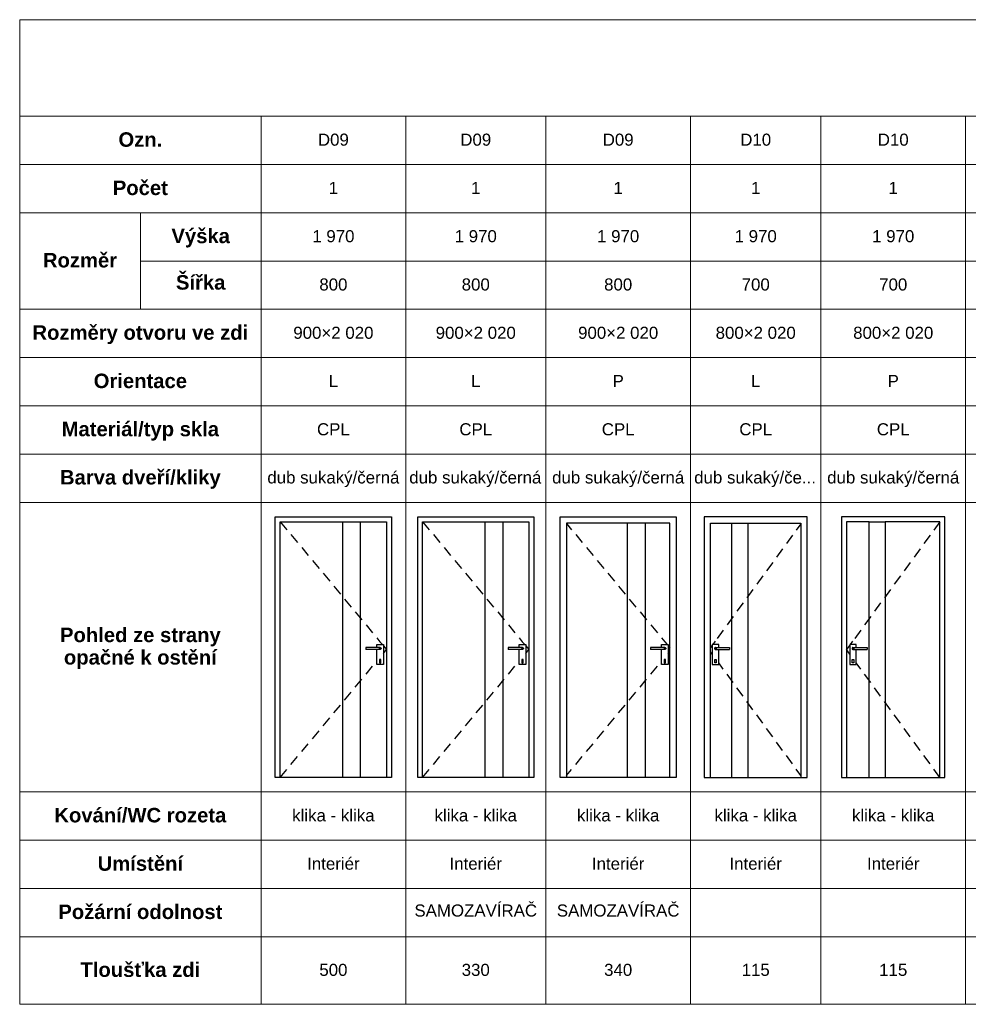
# Paper-space layout 'x TABULKA DVEŘÍ 2.NP' of a CAD drawing. Header units: millimetres. Extents: x 6 to 415, y 5 to 229.
# Tile 1 of 3: x 6 to 177, y 52 to 229. Entities that reach past the tile are written whole.
import ezdxf
from ezdxf.xclip import XClip

# ---------------------------------------------------------------- set-up
doc = ezdxf.new("R2010")
doc.units = ezdxf.units.MM
doc.header["$MEASUREMENT"] = 0
doc.header["$XCLIPFRAME"] = 0
doc.styles.add('GENEROVANÝ_STYL_1', font='txt')
doc.styles.add('GENEROVANÝ_STYL_2', font='txt')

# ---------------------------------------------------------------- blocks, each defined once
blk = doc.blocks.new('Kresba_1_1', base_point=(6.25, 228.9))
at = {"color": 7, "linetype": 'Continuous', "lineweight": 13, "ltscale": 0.869565}
for p, q in [((6.25, 228.9), (406.25, 228.9)), ((6.25, 211.51), (6.25, 228.9)), ((6.25, 211.51), (406.25, 211.51)), ((6.25, 202.81), (6.25, 211.51)), ((49.73, 202.81), (49.73, 211.51)), ((75.82, 202.81), (75.82, 211.51)), ((101.03, 202.81), (101.03, 211.51)), ((127.12, 202.81), (127.12, 211.51)), ((150.6, 202.81), (150.6, 211.51)), ((176.69, 202.81), (176.69, 211.51)), ((6.25, 202.81), (49.73, 202.81)), ((6.25, 194.12), (6.25, 202.81)), ((49.73, 202.81), (75.82, 202.81)), ((49.73, 194.12), (49.73, 202.81)), ((75.82, 202.81), (101.03, 202.81)), ((75.82, 194.12), (75.82, 202.81)), ((101.03, 202.81), (127.12, 202.81)), ((101.03, 194.12), (101.03, 202.81)), ((127.12, 202.81), (150.6, 202.81)), ((127.12, 194.12), (127.12, 202.81)), ((150.6, 202.81), (176.69, 202.81)), ((150.6, 194.12), (150.6, 202.81)), ((176.69, 202.81), (204.51, 202.81)), ((176.69, 194.12), (176.69, 202.81)), ((6.25, 194.12), (49.73, 194.12)), ((6.25, 176.73), (6.25, 194.12)), ((27.99, 176.73), (27.99, 194.12)), ((49.73, 194.12), (75.82, 194.12)), ((49.73, 185.42), (49.73, 194.12)), ((75.82, 194.12), (101.03, 194.12)), ((75.82, 185.42), (75.82, 194.12)), ((101.03, 194.12), (127.12, 194.12)), ((101.03, 185.42), (101.03, 194.12)), ((127.12, 194.12), (150.6, 194.12)), ((127.12, 185.42), (127.12, 194.12)), ((150.6, 194.12), (176.69, 194.12)), ((150.6, 185.42), (150.6, 194.12)), ((176.69, 194.12), (204.51, 194.12)), ((176.69, 185.42), (176.69, 194.12)), ((27.99, 185.42), (49.73, 185.42)), ((49.73, 185.42), (75.82, 185.42)), ((49.73, 176.73), (49.73, 185.42)), ((75.82, 185.42), (101.03, 185.42)), ((75.82, 176.73), (75.82, 185.42)), ((101.03, 185.42), (127.12, 185.42)), ((101.03, 176.73), (101.03, 185.42)), ((127.12, 185.42), (150.6, 185.42)), ((127.12, 176.73), (127.12, 185.42)), ((150.6, 185.42), (176.69, 185.42)), ((150.6, 176.73), (150.6, 185.42)), ((176.69, 185.42), (204.51, 185.42)), ((176.69, 176.73), (176.69, 185.42)), ((6.25, 176.73), (49.73, 176.73)), ((6.25, 168.03), (6.25, 176.73)), ((49.73, 176.73), (75.82, 176.73)), ((49.73, 168.03), (49.73, 176.73)), ((75.82, 176.73), (101.03, 176.73)), ((75.82, 168.03), (75.82, 176.73)), ((101.03, 176.73), (127.12, 176.73)), ((101.03, 168.03), (101.03, 176.73)), ((127.12, 176.73), (150.6, 176.73)), ((127.12, 168.03), (127.12, 176.73)), ((150.6, 176.73), (176.69, 176.73)), ((150.6, 168.03), (150.6, 176.73)), ((176.69, 176.73), (204.51, 176.73)), ((176.69, 168.03), (176.69, 176.73)), ((6.25, 168.03), (49.73, 168.03)), ((6.25, 159.33), (6.25, 168.03)), ((49.73, 168.03), (75.82, 168.03)), ((49.73, 159.33), (49.73, 168.03)), ((75.82, 168.03), (101.03, 168.03)), ((75.82, 159.33), (75.82, 168.03)), ((101.03, 168.03), (127.12, 168.03)), ((101.03, 159.33), (101.03, 168.03)), ((127.12, 168.03), (150.6, 168.03)), ((127.12, 159.33), (127.12, 168.03)), ((150.6, 168.03), (176.69, 168.03)), ((150.6, 159.33), (150.6, 168.03)), ((176.69, 168.03), (204.51, 168.03)), ((176.69, 159.33), (176.69, 168.03)), ((6.25, 159.33), (49.73, 159.33)), ((6.25, 150.64), (6.25, 159.33)), ((49.73, 159.33), (75.82, 159.33)), ((49.73, 150.64), (49.73, 159.33)), ((75.82, 159.33), (101.03, 159.33)), ((75.82, 150.64), (75.82, 159.33)), ((101.03, 159.33), (127.12, 159.33)), ((101.03, 150.64), (101.03, 159.33)), ((127.12, 159.33), (150.6, 159.33)), ((127.12, 150.64), (127.12, 159.33)), ((150.6, 159.33), (176.69, 159.33)), ((150.6, 150.64), (150.6, 159.33)), ((176.69, 159.33), (204.51, 159.33)), ((176.69, 150.64), (176.69, 159.33)), ((6.25, 150.64), (49.73, 150.64)), ((6.25, 141.94), (6.25, 150.64)), ((49.73, 150.64), (75.82, 150.64)), ((49.73, 141.94), (49.73, 150.64)), ((75.82, 150.64), (101.03, 150.64)), ((75.82, 141.94), (75.82, 150.64)), ((101.03, 150.64), (127.12, 150.64)), ((101.03, 141.94), (101.03, 150.64)), ((127.12, 150.64), (150.6, 150.64)), ((127.12, 141.94), (127.12, 150.64)), ((150.6, 150.64), (176.69, 150.64)), ((150.6, 141.94), (150.6, 150.64)), ((176.69, 150.64), (204.51, 150.64)), ((176.69, 141.94), (176.69, 150.64)), ((6.25, 141.94), (49.73, 141.94)), ((6.25, 89.77), (6.25, 141.94)), ((49.73, 141.94), (75.82, 141.94)), ((49.73, 89.77), (49.73, 141.94)), ((75.82, 141.94), (101.03, 141.94)), ((75.82, 89.77), (75.82, 141.94)), ((101.03, 141.94), (127.12, 141.94)), ((101.03, 89.77), (101.03, 141.94)), ((127.12, 141.94), (150.6, 141.94)), ((127.12, 89.77), (127.12, 141.94)), ((150.6, 141.94), (176.69, 141.94)), ((150.6, 89.77), (150.6, 141.94)), ((176.69, 141.94), (204.51, 141.94)), ((176.69, 89.77), (176.69, 141.94)), ((6.25, 89.77), (49.73, 89.77)), ((6.25, 81.07), (6.25, 89.77)), ((49.73, 89.77), (75.82, 89.77)), ((49.73, 81.07), (49.73, 89.77)), ((75.82, 89.77), (101.03, 89.77)), ((75.82, 81.07), (75.82, 89.77)), ((101.03, 89.77), (127.12, 89.77)), ((101.03, 81.07), (101.03, 89.77)), ((127.12, 89.77), (150.6, 89.77)), ((127.12, 81.07), (127.12, 89.77)), ((150.6, 89.77), (176.69, 89.77)), ((150.6, 81.07), (150.6, 89.77)), ((176.69, 89.77), (204.51, 89.77)), ((176.69, 81.07), (176.69, 89.77)), ((6.25, 81.07), (49.73, 81.07)), ((6.25, 72.38), (6.25, 81.07)), ((49.73, 81.07), (75.82, 81.07)), ((49.73, 72.38), (49.73, 81.07)), ((75.82, 81.07), (101.03, 81.07)), ((75.82, 72.38), (75.82, 81.07)), ((101.03, 81.07), (127.12, 81.07)), ((101.03, 72.38), (101.03, 81.07)), ((127.12, 81.07), (150.6, 81.07)), ((127.12, 72.38), (127.12, 81.07)), ((150.6, 81.07), (176.69, 81.07)), ((150.6, 72.38), (150.6, 81.07)), ((176.69, 81.07), (204.51, 81.07)), ((176.69, 72.38), (176.69, 81.07)), ((6.25, 72.38), (49.73, 72.38)), ((6.25, 63.68), (6.25, 72.38)), ((49.73, 72.38), (75.82, 72.38)), ((49.73, 63.68), (49.73, 72.38)), ((75.82, 72.38), (101.03, 72.38)), ((75.82, 63.68), (75.82, 72.38)), ((101.03, 72.38), (127.12, 72.38)), ((101.03, 63.68), (101.03, 72.38)), ((127.12, 72.38), (150.6, 72.38)), ((127.12, 63.68), (127.12, 72.38)), ((150.6, 72.38), (176.69, 72.38)), ((150.6, 63.68), (150.6, 72.38)), ((176.69, 72.38), (204.51, 72.38)), ((176.69, 63.68), (176.69, 72.38)), ((6.25, 63.68), (49.73, 63.68)), ((6.25, 51.51), (6.25, 63.68)), ((49.73, 63.68), (75.82, 63.68)), ((49.73, 51.51), (49.73, 63.68)), ((75.82, 63.68), (101.03, 63.68)), ((75.82, 51.51), (75.82, 63.68)), ((101.03, 63.68), (127.12, 63.68)), ((101.03, 51.51), (101.03, 63.68)), ((127.12, 63.68), (150.6, 63.68)), ((127.12, 51.51), (127.12, 63.68)), ((150.6, 63.68), (176.69, 63.68)), ((150.6, 51.51), (150.6, 63.68)), ((176.69, 63.68), (204.51, 63.68)), ((176.69, 51.51), (176.69, 63.68)), ((6.25, 51.51), (49.73, 51.51)), ((49.73, 51.51), (75.82, 51.51)), ((75.82, 51.51), (101.03, 51.51)), ((101.03, 51.51), (127.12, 51.51)), ((127.12, 51.51), (150.6, 51.51)), ((150.6, 51.51), (176.69, 51.51)), ((176.69, 51.51), (204.51, 51.51))]:
    blk.add_line(p, q, dxfattribs=at)
at = {"color": 1, "linetype": 'Continuous', "lineweight": 25, "ltscale": 0.869565}
for p, q in [((52.31, 139.33), (73.23, 139.33)), ((52.31, 138.17), (52.31, 139.33)), ((53.19, 138.45), (54.38, 137.02)), ((53.19, 92.38), (53.19, 138.45)), ((53.19, 138.45), (64.4, 138.45)), ((64.4, 138.45), (64.4, 92.38)), ((64.4, 138.45), (67.68, 138.45)), ((67.68, 92.38), (67.68, 138.45)), ((67.68, 138.45), (72.35, 138.45)), ((72.35, 138.45), (72.35, 92.38)), ((73.23, 139.33), (73.23, 138.17)), ((77.96, 139.33), (98.88, 139.33)), ((77.96, 138.17), (77.96, 139.33)), ((78.85, 138.45), (80.04, 137.02)), ((78.85, 92.38), (78.85, 138.45)), ((78.85, 138.45), (90.05, 138.45)), ((90.05, 138.45), (90.05, 92.38)), ((90.05, 138.45), (93.33, 138.45)), ((93.33, 92.38), (93.33, 138.45)), ((93.33, 138.45), (98, 138.45)), ((98, 138.45), (98, 92.38)), ((98.88, 139.33), (98.88, 138.17)), ((103.62, 138.17), (103.62, 139.33)), ((103.62, 139.33), (124.54, 139.33)), ((124.54, 139.33), (124.54, 138.17)), ((129.56, 139.33), (129.56, 138.17)), ((148.16, 139.33), (129.56, 139.33)), ((148.16, 138.17), (148.16, 139.33)), ((172.94, 139.33), (154.34, 139.33)), ((154.34, 139.33), (154.34, 138.17)), ((155.23, 138.45), (155.23, 92.38)), ((159.33, 138.45), (155.23, 138.45)), ((159.33, 92.38), (159.33, 138.45)), ((159.33, 138.45), (162.21, 138.45)), ((162.21, 138.45), (162.21, 92.38)), ((172.06, 138.45), (162.21, 138.45)), ((172.06, 138.45), (170.96, 136.95)), ((172.06, 92.38), (172.06, 138.45)), ((172.94, 138.17), (172.94, 139.33)), ((52.31, 92.38), (52.31, 138.17)), ((73.23, 138.17), (73.23, 92.38)), ((77.96, 92.38), (77.96, 138.17)), ((98.88, 138.17), (98.88, 92.38)), ((103.62, 92.38), (103.62, 138.17)), ((104.78, 138.17), (104.78, 92.38)), ((123.37, 138.17), (104.78, 138.17)), ((104.78, 138.12), (105.69, 137.02)), ((115.7, 138.17), (115.7, 92.38)), ((118.98, 92.38), (118.98, 138.17)), ((123.37, 92.38), (123.37, 138.17)), ((124.54, 138.17), (124.54, 92.38)), ((129.56, 138.17), (129.56, 92.38)), ((130.72, 92.38), (130.72, 138.17)), ((130.72, 138.17), (147, 138.17)), ((134.55, 92.38), (134.55, 138.17)), ((137.43, 138.17), (137.43, 92.38)), ((147, 138.07), (146.18, 136.95)), ((147, 138.17), (147, 92.38)), ((148.16, 92.38), (148.16, 138.17)), ((154.34, 138.17), (154.34, 92.38)), ((172.94, 92.38), (172.94, 138.17)), ((55.13, 136.13), (56.32, 134.7)), ((80.78, 136.13), (81.97, 134.7)), ((106.43, 136.13), (107.62, 134.7)), ((145.49, 136.01), (144.39, 134.51)), ((170.27, 136.01), (169.18, 134.51)), ((57.06, 133.8), (58.25, 132.37)), ((82.71, 133.8), (83.9, 132.37)), ((108.36, 133.8), (109.55, 132.37)), ((143.71, 133.57), (142.61, 132.07)), ((168.49, 133.57), (167.39, 132.07)), ((58.99, 131.48), (60.18, 130.05)), ((84.64, 131.48), (85.83, 130.05)), ((110.3, 131.48), (111.48, 130.05)), ((141.93, 131.13), (140.83, 129.63)), ((166.71, 131.13), (165.61, 129.63)), ((60.92, 129.16), (62.11, 127.73)), ((86.58, 129.16), (87.76, 127.73)), ((112.23, 129.16), (113.42, 127.73)), ((140.14, 128.69), (139.05, 127.19)), ((164.93, 128.69), (163.83, 127.19)), ((62.86, 126.83), (64.04, 125.4)), ((88.51, 126.83), (89.7, 125.4)), ((114.16, 126.83), (115.35, 125.4)), ((138.36, 126.25), (137.26, 124.75)), ((163.14, 126.25), (162.05, 124.75)), ((64.79, 124.51), (65.98, 123.08)), ((90.44, 124.51), (91.63, 123.08)), ((116.09, 124.51), (117.28, 123.08)), ((136.58, 123.81), (135.48, 122.31)), ((161.36, 123.81), (160.26, 122.31)), ((66.72, 122.19), (67.91, 120.76)), ((92.37, 122.19), (93.56, 120.76)), ((118.02, 122.19), (119.21, 120.76)), ((134.8, 121.37), (133.7, 119.87)), ((159.58, 121.37), (158.48, 119.87)), ((68.65, 119.86), (69.84, 118.43)), ((94.3, 119.86), (95.49, 118.43)), ((119.96, 119.86), (121.14, 118.43)), ((133.01, 118.93), (131.92, 117.43)), ((157.8, 118.93), (156.7, 117.43)), ((70.58, 117.54), (71.16, 116.84)), ((96.24, 117.54), (96.81, 116.84)), ((121.89, 117.54), (122.46, 116.84)), ((68.63, 115.79), (68.63, 115.78)), ((70.75, 115.79), (68.63, 115.79)), ((68.63, 115.78), (68.63, 115.77)), ((68.63, 115.77), (68.63, 115.76)), ((68.63, 115.76), (68.63, 115.74)), ((68.63, 115.74), (68.63, 115.71)), ((68.63, 115.71), (68.63, 115.69)), ((68.63, 115.69), (68.63, 115.66)), ((68.63, 115.66), (68.63, 115.62)), ((68.63, 115.62), (68.63, 115.59)), ((68.63, 115.59), (68.63, 115.56)), ((68.63, 115.56), (68.63, 115.53)), ((68.63, 115.53), (68.63, 115.51)), ((68.63, 115.51), (68.63, 115.49)), ((68.63, 115.49), (68.63, 115.47)), ((68.63, 115.47), (68.63, 115.46)), ((68.63, 115.46), (68.63, 115.46)), ((70.75, 115.46), (68.63, 115.46)), ((70.61, 115.79), (70.61, 116.32)), ((70.61, 116.32), (71.77, 116.32)), ((70.61, 112.72), (70.61, 115.46)), ((70.97, 115.79), (70.75, 115.79)), ((70.97, 115.46), (70.75, 115.46)), ((71.13, 115.79), (70.97, 115.79)), ((71.13, 115.46), (70.97, 115.46)), ((71.01, 115.76), (71.03, 115.74)), ((71.03, 115.51), (71.01, 115.49)), ((71.03, 115.74), (71.04, 115.71)), ((71.04, 115.53), (71.03, 115.51)), ((71.04, 115.71), (71.04, 115.69)), ((71.04, 115.69), (71.05, 115.66)), ((71.05, 115.59), (71.04, 115.56)), ((71.04, 115.56), (71.04, 115.53)), ((71.05, 115.66), (71.05, 115.62)), ((71.05, 115.62), (71.05, 115.59)), ((71.19, 115.79), (71.13, 115.79)), ((71.19, 115.46), (71.13, 115.46)), ((71.16, 116.84), (71.6, 116.32)), ((71.19, 115.79), (71.22, 115.78)), ((71.22, 115.46), (71.19, 115.46)), ((71.21, 115.76), (71.23, 115.74)), ((71.23, 115.51), (71.21, 115.49)), ((71.22, 115.78), (71.25, 115.77)), ((71.25, 115.47), (71.22, 115.46)), ((71.23, 115.74), (71.25, 115.71)), ((71.25, 115.53), (71.23, 115.51)), ((71.25, 115.77), (71.28, 115.76)), ((71.25, 115.71), (71.26, 115.69)), ((71.26, 115.56), (71.25, 115.53)), ((71.28, 115.49), (71.25, 115.47)), ((71.26, 115.69), (71.27, 115.66)), ((71.27, 115.59), (71.26, 115.56)), ((71.27, 115.66), (71.27, 115.62)), ((71.27, 115.62), (71.27, 115.59)), ((71.28, 115.76), (71.3, 115.74)), ((71.3, 115.51), (71.28, 115.49)), ((71.3, 115.74), (71.32, 115.71)), ((71.32, 115.53), (71.3, 115.51)), ((71.32, 115.71), (71.34, 115.69)), ((71.34, 115.56), (71.32, 115.53)), ((71.34, 115.69), (71.35, 115.66)), ((71.35, 115.59), (71.34, 115.56)), ((71.35, 115.66), (71.35, 115.62)), ((71.35, 115.62), (71.35, 115.59)), ((71.77, 116.32), (71.77, 112.72)), ((71.77, 116.11), (72.35, 115.41)), ((71.77, 114.72), (72.35, 115.41)), ((94.28, 115.79), (94.28, 115.78)), ((96.4, 115.79), (94.28, 115.79)), ((94.28, 115.78), (94.28, 115.77)), ((94.28, 115.77), (94.28, 115.76)), ((94.28, 115.76), (94.28, 115.74)), ((94.28, 115.74), (94.28, 115.71)), ((94.28, 115.71), (94.28, 115.69)), ((94.28, 115.69), (94.28, 115.66)), ((94.28, 115.66), (94.28, 115.62)), ((94.28, 115.62), (94.28, 115.59)), ((94.28, 115.59), (94.28, 115.56)), ((94.28, 115.56), (94.28, 115.53)), ((94.28, 115.53), (94.28, 115.51)), ((94.28, 115.51), (94.28, 115.49)), ((94.28, 115.49), (94.28, 115.47)), ((94.28, 115.47), (94.28, 115.46)), ((94.28, 115.46), (94.28, 115.46)), ((96.4, 115.46), (94.28, 115.46)), ((96.26, 115.79), (96.26, 116.32)), ((96.26, 116.32), (97.42, 116.32)), ((96.26, 112.72), (96.26, 115.46)), ((96.62, 115.79), (96.4, 115.79)), ((96.62, 115.46), (96.4, 115.46)), ((96.78, 115.79), (96.62, 115.79)), ((96.78, 115.46), (96.62, 115.46)), ((96.67, 115.76), (96.68, 115.74)), ((96.68, 115.51), (96.67, 115.49)), ((96.68, 115.74), (96.69, 115.71)), ((96.69, 115.53), (96.68, 115.51)), ((96.69, 115.71), (96.7, 115.69)), ((96.7, 115.56), (96.69, 115.53)), ((96.7, 115.69), (96.7, 115.66)), ((96.7, 115.66), (96.7, 115.62)), ((96.7, 115.62), (96.7, 115.59)), ((96.7, 115.59), (96.7, 115.56)), ((96.84, 115.79), (96.78, 115.79)), ((96.84, 115.46), (96.78, 115.46)), ((96.81, 116.84), (97.25, 116.32)), ((96.84, 115.79), (96.87, 115.78)), ((96.87, 115.46), (96.84, 115.46)), ((96.86, 115.76), (96.88, 115.74)), ((96.88, 115.51), (96.86, 115.49)), ((96.87, 115.78), (96.9, 115.77)), ((96.9, 115.47), (96.87, 115.46)), ((96.88, 115.74), (96.9, 115.71)), ((96.9, 115.53), (96.88, 115.51)), ((96.9, 115.77), (96.93, 115.76)), ((96.9, 115.71), (96.91, 115.69)), ((96.91, 115.56), (96.9, 115.53)), ((96.93, 115.49), (96.9, 115.47)), ((96.91, 115.69), (96.92, 115.66)), ((96.92, 115.59), (96.91, 115.56)), ((96.92, 115.66), (96.93, 115.62)), ((96.93, 115.62), (96.92, 115.59)), ((96.93, 115.76), (96.95, 115.74)), ((96.95, 115.51), (96.93, 115.49)), ((96.95, 115.74), (96.97, 115.71)), ((96.97, 115.53), (96.95, 115.51)), ((96.97, 115.71), (96.99, 115.69)), ((96.99, 115.56), (96.97, 115.53)), ((96.99, 115.69), (97, 115.66)), ((97, 115.59), (96.99, 115.56)), ((97, 115.66), (97, 115.62)), ((97, 115.62), (97, 115.59)), ((97.42, 116.32), (97.42, 112.72)), ((97.42, 116.11), (98, 115.41)), ((97.42, 114.72), (98, 115.41)), ((119.93, 115.79), (119.93, 115.78)), ((122.05, 115.79), (119.93, 115.79)), ((119.93, 115.78), (119.93, 115.77)), ((119.93, 115.77), (119.93, 115.76)), ((119.93, 115.76), (119.93, 115.74)), ((119.93, 115.74), (119.93, 115.71)), ((119.93, 115.71), (119.93, 115.69)), ((119.93, 115.69), (119.93, 115.66)), ((119.93, 115.66), (119.93, 115.62)), ((119.93, 115.62), (119.93, 115.59)), ((119.93, 115.59), (119.93, 115.56)), ((119.93, 115.56), (119.93, 115.53)), ((119.93, 115.53), (119.93, 115.51)), ((119.93, 115.51), (119.93, 115.49)), ((119.93, 115.49), (119.93, 115.47)), ((119.93, 115.47), (119.93, 115.46)), ((119.93, 115.46), (119.93, 115.46)), ((122.05, 115.46), (119.93, 115.46)), ((121.91, 115.79), (121.91, 116.32)), ((121.91, 116.32), (123.07, 116.32)), ((121.91, 112.72), (121.91, 115.46)), ((122.27, 115.79), (122.05, 115.79)), ((122.27, 115.46), (122.05, 115.46)), ((122.43, 115.79), (122.27, 115.79)), ((122.43, 115.46), (122.27, 115.46)), ((122.32, 115.76), (122.33, 115.74)), ((122.33, 115.51), (122.32, 115.49)), ((122.33, 115.74), (122.34, 115.71)), ((122.34, 115.53), (122.33, 115.51)), ((122.34, 115.71), (122.35, 115.69)), ((122.35, 115.56), (122.34, 115.53)), ((122.35, 115.69), (122.35, 115.66)), ((122.35, 115.66), (122.35, 115.62)), ((122.35, 115.62), (122.35, 115.59)), ((122.35, 115.59), (122.35, 115.56)), ((122.49, 115.79), (122.43, 115.79)), ((122.49, 115.46), (122.43, 115.46)), ((122.46, 116.84), (122.9, 116.32)), ((122.49, 115.79), (122.52, 115.78)), ((122.52, 115.46), (122.49, 115.46)), ((122.51, 115.76), (122.54, 115.74)), ((122.54, 115.51), (122.51, 115.49)), ((122.52, 115.78), (122.55, 115.77)), ((122.55, 115.47), (122.52, 115.46)), ((122.54, 115.74), (122.55, 115.71)), ((122.55, 115.53), (122.54, 115.51)), ((122.55, 115.77), (122.58, 115.76)), ((122.55, 115.71), (122.57, 115.69)), ((122.57, 115.56), (122.55, 115.53)), ((122.58, 115.49), (122.55, 115.47)), ((122.57, 115.69), (122.58, 115.66)), ((122.58, 115.59), (122.57, 115.56)), ((122.58, 115.76), (122.61, 115.74)), ((122.58, 115.66), (122.58, 115.62)), ((122.58, 115.62), (122.58, 115.59)), ((122.61, 115.51), (122.58, 115.49)), ((122.61, 115.74), (122.63, 115.71)), ((122.63, 115.53), (122.61, 115.51)), ((122.63, 115.71), (122.64, 115.69)), ((122.64, 115.56), (122.63, 115.53)), ((122.64, 115.69), (122.65, 115.66)), ((122.65, 115.59), (122.64, 115.56)), ((122.65, 115.66), (122.65, 115.62)), ((122.65, 115.62), (122.65, 115.59)), ((123.07, 116.32), (123.07, 112.72)), ((123.07, 116.11), (123.37, 115.75)), ((131.03, 116.21), (130.72, 115.8)), ((132.19, 116.32), (131.03, 116.32)), ((131.03, 116.32), (131.03, 112.72)), ((131.54, 116.92), (131.11, 116.32)), ((131.45, 115.66), (131.44, 115.62)), ((131.44, 115.62), (131.45, 115.59)), ((131.46, 115.69), (131.45, 115.66)), ((131.45, 115.59), (131.46, 115.56)), ((131.47, 115.71), (131.46, 115.69)), ((131.46, 115.56), (131.47, 115.53)), ((131.49, 115.74), (131.47, 115.71)), ((131.47, 115.53), (131.49, 115.51)), ((131.52, 115.76), (131.49, 115.74)), ((131.49, 115.51), (131.52, 115.49)), ((131.54, 115.77), (131.52, 115.76)), ((131.53, 115.69), (131.52, 115.66)), ((131.52, 115.66), (131.52, 115.62)), ((131.52, 115.62), (131.52, 115.59)), ((131.52, 115.59), (131.53, 115.56)), ((131.52, 115.49), (131.54, 115.47)), ((131.54, 115.71), (131.53, 115.69)), ((131.53, 115.56), (131.54, 115.53)), ((131.57, 115.78), (131.54, 115.77)), ((131.56, 115.74), (131.54, 115.71)), ((131.54, 115.53), (131.56, 115.51)), ((131.54, 115.47), (131.57, 115.46)), ((131.58, 115.76), (131.56, 115.74)), ((131.56, 115.51), (131.58, 115.49)), ((131.61, 115.79), (131.57, 115.78)), ((131.57, 115.46), (131.61, 115.46)), ((131.61, 115.79), (131.67, 115.79)), ((131.61, 115.46), (131.67, 115.46)), ((131.67, 115.79), (131.83, 115.79)), ((131.67, 115.46), (131.83, 115.46)), ((131.75, 115.69), (131.74, 115.66)), ((131.74, 115.66), (131.74, 115.62)), ((131.74, 115.62), (131.74, 115.59)), ((131.74, 115.59), (131.75, 115.56)), ((131.76, 115.71), (131.75, 115.69)), ((131.75, 115.56), (131.76, 115.53)), ((131.77, 115.74), (131.76, 115.71)), ((131.76, 115.53), (131.77, 115.51)), ((131.78, 115.76), (131.77, 115.74)), ((131.77, 115.51), (131.78, 115.49)), ((131.83, 115.79), (132.05, 115.79)), ((131.83, 115.46), (132.05, 115.46)), ((132.05, 115.79), (134.16, 115.79)), ((132.05, 115.46), (134.16, 115.46)), ((132.19, 115.79), (132.19, 116.32)), ((132.19, 112.72), (132.19, 115.46)), ((134.16, 115.79), (134.16, 115.78)), ((134.16, 115.78), (134.16, 115.77)), ((134.16, 115.77), (134.16, 115.76)), ((134.16, 115.76), (134.16, 115.74)), ((134.16, 115.74), (134.16, 115.71)), ((134.16, 115.71), (134.16, 115.69)), ((134.16, 115.69), (134.16, 115.66)), ((134.16, 115.66), (134.16, 115.62)), ((134.16, 115.62), (134.16, 115.59)), ((134.16, 115.59), (134.16, 115.56)), ((134.16, 115.56), (134.16, 115.53)), ((134.16, 115.53), (134.16, 115.51)), ((134.16, 115.51), (134.16, 115.49)), ((134.16, 115.49), (134.16, 115.47)), ((134.16, 115.47), (134.16, 115.46)), ((134.16, 115.46), (134.16, 115.46)), ((155.81, 116.21), (155.23, 115.41)), ((155.81, 114.62), (155.23, 115.41)), ((156.97, 116.32), (155.81, 116.32)), ((155.81, 116.32), (155.81, 112.72)), ((156.32, 116.92), (155.89, 116.32)), ((156.24, 115.69), (156.23, 115.66)), ((156.23, 115.66), (156.23, 115.62)), ((156.23, 115.62), (156.23, 115.59)), ((156.23, 115.59), (156.24, 115.56)), ((156.25, 115.71), (156.24, 115.69)), ((156.24, 115.56), (156.25, 115.53)), ((156.27, 115.74), (156.25, 115.71)), ((156.25, 115.53), (156.27, 115.51)), ((156.3, 115.76), (156.27, 115.74)), ((156.27, 115.51), (156.3, 115.49)), ((156.33, 115.77), (156.3, 115.76)), ((156.31, 115.69), (156.3, 115.66)), ((156.3, 115.66), (156.3, 115.62)), ((156.3, 115.62), (156.3, 115.59)), ((156.3, 115.59), (156.31, 115.56)), ((156.3, 115.49), (156.33, 115.47)), ((156.33, 115.71), (156.31, 115.69)), ((156.31, 115.56), (156.33, 115.53)), ((156.36, 115.78), (156.33, 115.77)), ((156.34, 115.74), (156.33, 115.71)), ((156.33, 115.53), (156.34, 115.51)), ((156.33, 115.47), (156.36, 115.46)), ((156.37, 115.76), (156.34, 115.74)), ((156.34, 115.51), (156.37, 115.49)), ((156.39, 115.79), (156.36, 115.78)), ((156.36, 115.46), (156.39, 115.46)), ((156.39, 115.79), (156.45, 115.79)), ((156.39, 115.46), (156.45, 115.46)), ((156.45, 115.79), (156.61, 115.79)), ((156.45, 115.46), (156.61, 115.46)), ((156.54, 115.71), (156.53, 115.69)), ((156.53, 115.69), (156.53, 115.66)), ((156.53, 115.66), (156.53, 115.62)), ((156.53, 115.62), (156.53, 115.59)), ((156.53, 115.59), (156.53, 115.56)), ((156.53, 115.56), (156.54, 115.53)), ((156.55, 115.74), (156.54, 115.71)), ((156.54, 115.53), (156.55, 115.51)), ((156.56, 115.76), (156.55, 115.74)), ((156.55, 115.51), (156.56, 115.49)), ((156.61, 115.79), (156.83, 115.79)), ((156.61, 115.46), (156.83, 115.46)), ((156.83, 115.79), (158.95, 115.79)), ((156.83, 115.46), (158.95, 115.46)), ((156.97, 115.79), (156.97, 116.32)), ((156.97, 112.72), (156.97, 115.46)), ((158.95, 115.79), (158.95, 115.78)), ((158.95, 115.78), (158.95, 115.77)), ((158.95, 115.77), (158.95, 115.76)), ((158.95, 115.76), (158.95, 115.74)), ((158.95, 115.74), (158.95, 115.71)), ((158.95, 115.71), (158.95, 115.69)), ((158.95, 115.69), (158.95, 115.66)), ((158.95, 115.66), (158.95, 115.62)), ((158.95, 115.62), (158.95, 115.59)), ((158.95, 115.59), (158.95, 115.56)), ((158.95, 115.56), (158.95, 115.53)), ((158.95, 115.53), (158.95, 115.51)), ((158.95, 115.51), (158.95, 115.49)), ((158.95, 115.49), (158.95, 115.47)), ((158.95, 115.47), (158.95, 115.46)), ((158.95, 115.46), (158.95, 115.46)), ((71.33, 113.6), (71.05, 113.6)), ((71.05, 113.6), (71.05, 113)), ((71.33, 113), (71.33, 113.6)), ((96.98, 113.6), (96.7, 113.6)), ((96.7, 113.6), (96.7, 113)), ((96.98, 113), (96.98, 113.6)), ((122.63, 113.6), (122.35, 113.6)), ((122.35, 113.6), (122.35, 113)), ((122.63, 113), (122.63, 113.6)), ((123.07, 114.72), (123.37, 115.08)), ((131.03, 114.62), (130.72, 115.03)), ((131.47, 113), (131.47, 113.6)), ((131.47, 113.6), (131.75, 113.6)), ((131.75, 113.6), (131.75, 113)), ((156.25, 113), (156.25, 113.6)), ((156.25, 113.6), (156.53, 113.6)), ((156.53, 113.6), (156.53, 113)), ((68.65, 110.97), (69.84, 112.4)), ((70.58, 113.29), (70.61, 113.32)), ((71.77, 112.72), (70.61, 112.72)), ((71.05, 113), (71.33, 113)), ((94.3, 110.97), (95.49, 112.4)), ((96.24, 113.29), (96.26, 113.32)), ((97.42, 112.72), (96.26, 112.72)), ((96.7, 113), (96.98, 113)), ((119.96, 110.97), (121.14, 112.4)), ((121.89, 113.29), (121.91, 113.32)), ((123.07, 112.72), (121.91, 112.72)), ((122.35, 113), (122.63, 113)), ((131.03, 112.72), (132.19, 112.72)), ((131.75, 113), (131.47, 113)), ((133.01, 111.9), (132.19, 113.03)), ((155.81, 112.72), (156.97, 112.72)), ((156.53, 113), (156.25, 113)), ((157.8, 111.9), (156.97, 113.03)), ((66.72, 108.64), (67.91, 110.07)), ((92.37, 108.64), (93.56, 110.07)), ((118.02, 108.64), (119.21, 110.07)), ((134.8, 109.46), (133.7, 110.96)), ((159.58, 109.46), (158.48, 110.96)), ((136.58, 107.02), (135.48, 108.52)), ((161.36, 107.02), (160.26, 108.52)), ((64.79, 106.32), (65.98, 107.75)), ((90.44, 106.32), (91.63, 107.75)), ((116.09, 106.32), (117.28, 107.75)), ((62.86, 104), (64.04, 105.43)), ((88.51, 104), (89.7, 105.43)), ((114.16, 104), (115.35, 105.43)), ((138.36, 104.58), (137.26, 106.08)), ((163.14, 104.58), (162.05, 106.08)), ((60.92, 101.67), (62.11, 103.1)), ((86.58, 101.67), (87.76, 103.1)), ((112.23, 101.67), (113.42, 103.1)), ((140.14, 102.14), (139.05, 103.64)), ((164.93, 102.14), (163.83, 103.64)), ((141.93, 99.7), (140.83, 101.2)), ((166.71, 99.7), (165.61, 101.2)), ((58.99, 99.35), (60.18, 100.78)), ((84.64, 99.35), (85.83, 100.78)), ((110.3, 99.35), (111.48, 100.78)), ((57.06, 97.03), (58.25, 98.46)), ((82.71, 97.03), (83.9, 98.46)), ((108.36, 97.03), (109.55, 98.46)), ((143.71, 97.26), (142.61, 98.76)), ((168.49, 97.26), (167.39, 98.76)), ((55.13, 94.7), (56.32, 96.13)), ((80.78, 94.7), (81.97, 96.13)), ((106.43, 94.7), (107.62, 96.13)), ((145.49, 94.82), (144.39, 96.32)), ((170.27, 94.82), (169.18, 96.32)), ((53.19, 92.38), (52.31, 92.38)), ((53.19, 92.38), (54.38, 93.81)), ((64.4, 92.38), (53.19, 92.38)), ((67.68, 92.38), (64.4, 92.38)), ((72.35, 92.38), (67.68, 92.38)), ((73.23, 92.38), (72.35, 92.38)), ((78.85, 92.38), (77.96, 92.38)), ((78.85, 92.38), (80.04, 93.81)), ((90.05, 92.38), (78.85, 92.38)), ((93.33, 92.38), (90.05, 92.38)), ((98, 92.38), (93.33, 92.38)), ((98.88, 92.38), (98, 92.38)), ((104.78, 92.38), (103.62, 92.38)), ((104.78, 92.71), (105.69, 93.81)), ((115.7, 92.38), (104.78, 92.38)), ((118.98, 92.38), (115.7, 92.38)), ((123.37, 92.38), (118.98, 92.38)), ((124.54, 92.38), (123.37, 92.38)), ((129.56, 92.38), (130.72, 92.38)), ((130.72, 92.38), (134.55, 92.38)), ((134.55, 92.38), (137.43, 92.38)), ((137.43, 92.38), (147, 92.38)), ((147, 92.76), (146.18, 93.88)), ((147, 92.38), (148.16, 92.38)), ((154.34, 92.38), (155.23, 92.38)), ((155.23, 92.38), (159.33, 92.38)), ((159.33, 92.38), (162.21, 92.38)), ((162.21, 92.38), (172.06, 92.38)), ((172.06, 92.38), (170.96, 93.88)), ((172.06, 92.38), (172.94, 92.38))]:
    blk.add_line(p, q, dxfattribs=at)
at = {"color": 7, "linetype": 'Continuous', "lineweight": 13, "attachment_point": 5}
for s, insert, char_height, style in [('\\A1;{\\pqc;\\fArial|b1|i0|c238|p38;Ozn.}', (27.99, 207.29), 2.6087, 'GENEROVANÝ_STYL_1'), ('\\A1;{\\pqc;\\fArial|b0|i0|c238|p38;D09}', (62.77, 207.27), 2.1739, 'GENEROVANÝ_STYL_2'), ('\\A1;{\\pqc;\\fArial|b0|i0|c238|p38;D09}', (88.42, 207.27), 2.1739, 'GENEROVANÝ_STYL_2'), ('\\A1;{\\pqc;\\fArial|b0|i0|c238|p38;D09}', (114.08, 207.27), 2.1739, 'GENEROVANÝ_STYL_2'), ('\\A1;{\\pqc;\\fArial|b0|i0|c238|p38;D10}', (138.86, 207.27), 2.1739, 'GENEROVANÝ_STYL_2'), ('\\A1;{\\pqc;\\fArial|b0|i0|c238|p38;D10}', (163.64, 207.27), 2.1739, 'GENEROVANÝ_STYL_2'), ('\\A1;{\\pqc;\\fArial|b1|i0|c238|p38;Počet}', (27.99, 198.59), 2.6087, 'GENEROVANÝ_STYL_1'), ('\\A1;{\\pqc;\\fArial|b0|i0|c238|p38;1}', (62.77, 198.59), 2.1739, 'GENEROVANÝ_STYL_2'), ('\\A1;{\\pqc;\\fArial|b0|i0|c238|p38;1}', (88.42, 198.59), 2.1739, 'GENEROVANÝ_STYL_2'), ('\\A1;{\\pqc;\\fArial|b0|i0|c238|p38;1}', (114.08, 198.59), 2.1739, 'GENEROVANÝ_STYL_2'), ('\\A1;{\\pqc;\\fArial|b0|i0|c238|p38;1}', (138.86, 198.59), 2.1739, 'GENEROVANÝ_STYL_2'), ('\\A1;{\\pqc;\\fArial|b0|i0|c238|p38;1}', (163.64, 198.59), 2.1739, 'GENEROVANÝ_STYL_2'), ('\\A1;{\\pqc;\\fArial|b1|i0|c238|p38;Výška}', (38.86, 189.55), 2.6087, 'GENEROVANÝ_STYL_1'), ('\\A1;{\\pqc;\\fArial|b0|i0|c238|p38;1\xa0970}', (62.77, 189.88), 2.1739, 'GENEROVANÝ_STYL_2'), ('\\A1;{\\pqc;\\fArial|b0|i0|c238|p38;1\xa0970}', (88.42, 189.88), 2.1739, 'GENEROVANÝ_STYL_2'), ('\\A1;{\\pqc;\\fArial|b0|i0|c238|p38;1\xa0970}', (114.08, 189.88), 2.1739, 'GENEROVANÝ_STYL_2'), ('\\A1;{\\pqc;\\fArial|b0|i0|c238|p38;1\xa0970}', (138.86, 189.88), 2.1739, 'GENEROVANÝ_STYL_2'), ('\\A1;{\\pqc;\\fArial|b0|i0|c238|p38;1\xa0970}', (163.64, 189.88), 2.1739, 'GENEROVANÝ_STYL_2'), ('\\A1;{\\pqc;\\fArial|b1|i0|c238|p38;Rozměr}', (17.12, 185.55), 2.6087, 'GENEROVANÝ_STYL_1'), ('\\A1;{\\pqc;\\fArial|b1|i0|c238|p38;Šířka}', (38.86, 181.55), 2.6087, 'GENEROVANÝ_STYL_1'), ('\\A1;{\\pqc;\\fArial|b0|i0|c238|p38;800}', (62.77, 181.18), 2.1739, 'GENEROVANÝ_STYL_2'), ('\\A1;{\\pqc;\\fArial|b0|i0|c238|p38;800}', (88.42, 181.18), 2.1739, 'GENEROVANÝ_STYL_2'), ('\\A1;{\\pqc;\\fArial|b0|i0|c238|p38;800}', (114.08, 181.18), 2.1739, 'GENEROVANÝ_STYL_2'), ('\\A1;{\\pqc;\\fArial|b0|i0|c238|p38;700}', (138.86, 181.18), 2.1739, 'GENEROVANÝ_STYL_2'), ('\\A1;{\\pqc;\\fArial|b0|i0|c238|p38;700}', (163.64, 181.18), 2.1739, 'GENEROVANÝ_STYL_2'), ('\\A1;{\\pqc;\\fArial|b1|i0|c238|p38;Rozměry otvoru ve zdi}', (27.99, 172.15), 2.6087, 'GENEROVANÝ_STYL_1'), ('\\A1;{\\pqc;\\fArial|b0|i0|c238|p38;900×2\xa0020}', (62.77, 172.48), 2.1739, 'GENEROVANÝ_STYL_2'), ('\\A1;{\\pqc;\\fArial|b0|i0|c238|p38;900×2\xa0020}', (88.42, 172.48), 2.1739, 'GENEROVANÝ_STYL_2'), ('\\A1;{\\pqc;\\fArial|b0|i0|c238|p38;900×2\xa0020}', (114.08, 172.48), 2.1739, 'GENEROVANÝ_STYL_2'), ('\\A1;{\\pqc;\\fArial|b0|i0|c238|p38;800×2\xa0020}', (138.86, 172.48), 2.1739, 'GENEROVANÝ_STYL_2'), ('\\A1;{\\pqc;\\fArial|b0|i0|c238|p38;800×2\xa0020}', (163.64, 172.48), 2.1739, 'GENEROVANÝ_STYL_2'), ('\\A1;{\\pqc;\\fArial|b1|i0|c238|p38;Orientace}', (27.99, 163.81), 2.6087, 'GENEROVANÝ_STYL_1'), ('\\A1;{\\pqc;\\fArial|b0|i0|c238|p38;L}', (62.77, 163.81), 2.1739, 'GENEROVANÝ_STYL_2'), ('\\A1;{\\pqc;\\fArial|b0|i0|c238|p38;L}', (88.42, 163.81), 2.1739, 'GENEROVANÝ_STYL_2'), ('\\A1;{\\pqc;\\fArial|b0|i0|c238|p38;P}', (114.08, 163.81), 2.1739, 'GENEROVANÝ_STYL_2'), ('\\A1;{\\pqc;\\fArial|b0|i0|c238|p38;L}', (138.86, 163.81), 2.1739, 'GENEROVANÝ_STYL_2'), ('\\A1;{\\pqc;\\fArial|b0|i0|c238|p38;P}', (163.64, 163.81), 2.1739, 'GENEROVANÝ_STYL_2'), ('\\A1;{\\pqc;\\fArial|b1|i0|c238|p38;Materiál/typ skla}', (27.99, 154.76), 2.6087, 'GENEROVANÝ_STYL_1'), ('\\A1;{\\pqc;\\fArial|b0|i0|c238|p38;CPL}', (62.77, 155.09), 2.1739, 'GENEROVANÝ_STYL_2'), ('\\A1;{\\pqc;\\fArial|b0|i0|c238|p38;CPL}', (88.42, 155.09), 2.1739, 'GENEROVANÝ_STYL_2'), ('\\A1;{\\pqc;\\fArial|b0|i0|c238|p38;CPL}', (114.08, 155.09), 2.1739, 'GENEROVANÝ_STYL_2'), ('\\A1;{\\pqc;\\fArial|b0|i0|c238|p38;CPL}', (138.86, 155.09), 2.1739, 'GENEROVANÝ_STYL_2'), ('\\A1;{\\pqc;\\fArial|b0|i0|c238|p38;CPL}', (163.64, 155.09), 2.1739, 'GENEROVANÝ_STYL_2'), ('\\A1;{\\pqc;\\fArial|b1|i0|c238|p38;Barva dveří/kliky}', (27.99, 146.07), 2.6087, 'GENEROVANÝ_STYL_1'), ('\\A1;{\\pqc;\\fArial|b0|i0|c238|p38;dub sukaký/černá}', (62.77, 146.1), 2.1739, 'GENEROVANÝ_STYL_2'), ('\\A1;{\\pqc;\\fArial|b0|i0|c238|p38;dub sukaký/černá}', (88.34, 146.1), 2.1739, 'GENEROVANÝ_STYL_2'), ('\\A1;{\\pqc;\\fArial|b0|i0|c238|p38;dub sukaký/černá}', (114.08, 146.1), 2.1739, 'GENEROVANÝ_STYL_2'), ('\\A1;{\\pqc;\\fArial|b0|i0|c238|p38;dub sukaký/če...}', (138.75, 146.1), 2.1739, 'GENEROVANÝ_STYL_2'), ('\\A1;{\\pqc;\\fArial|b0|i0|c238|p38;dub sukaký/černá}', (163.64, 146.1), 2.1739, 'GENEROVANÝ_STYL_2'), ('\\A1;{\\pqc;\\fArial|b1|i0|c238|p38;Kování/WC rozeta}', (27.99, 85.55), 2.6087, 'GENEROVANÝ_STYL_1'), ('\\A1;{\\pqc;\\fArial|b0|i0|c238|p38;klika - klika}', (62.77, 85.53), 2.1739, 'GENEROVANÝ_STYL_2'), ('\\A1;{\\pqc;\\fArial|b0|i0|c238|p38;klika - klika}', (88.42, 85.53), 2.1739, 'GENEROVANÝ_STYL_2'), ('\\A1;{\\pqc;\\fArial|b0|i0|c238|p38;klika - klika}', (114.08, 85.53), 2.1739, 'GENEROVANÝ_STYL_2'), ('\\A1;{\\pqc;\\fArial|b0|i0|c238|p38;klika - klika}', (138.86, 85.53), 2.1739, 'GENEROVANÝ_STYL_2'), ('\\A1;{\\pqc;\\fArial|b0|i0|c238|p38;klika - klika}', (163.64, 85.53), 2.1739, 'GENEROVANÝ_STYL_2'), ('\\A1;{\\pqc;\\fArial|b1|i0|c238|p38;Umístění}', (27.99, 76.86), 2.6087, 'GENEROVANÝ_STYL_1'), ('\\A1;{\\pqc;\\fArial|b0|i0|c238|p38;Interiér}', (62.77, 76.83), 2.1739, 'GENEROVANÝ_STYL_2'), ('\\A1;{\\pqc;\\fArial|b0|i0|c238|p38;Interiér}', (88.42, 76.83), 2.1739, 'GENEROVANÝ_STYL_2'), ('\\A1;{\\pqc;\\fArial|b0|i0|c238|p38;Interiér}', (114.08, 76.83), 2.1739, 'GENEROVANÝ_STYL_2'), ('\\A1;{\\pqc;\\fArial|b0|i0|c238|p38;Interiér}', (138.86, 76.83), 2.1739, 'GENEROVANÝ_STYL_2'), ('\\A1;{\\pqc;\\fArial|b0|i0|c238|p38;Interiér}', (163.64, 76.83), 2.1739, 'GENEROVANÝ_STYL_2'), ('\\A1;{\\pqc;\\fArial|b1|i0|c238|p38;Požární odolnost}', (27.99, 68.16), 2.6087, 'GENEROVANÝ_STYL_1'), ('\\A1;{\\pqc;\\fArial|b0|i0|c238|p38;SAMOZAVÍRAČ}', (88.42, 68.39), 2.1739, 'GENEROVANÝ_STYL_2'), ('\\A1;{\\pqc;\\fArial|b0|i0|c238|p38;SAMOZAVÍRAČ}', (114.08, 68.39), 2.1739, 'GENEROVANÝ_STYL_2'), ('\\A1;{\\pqc;\\fArial|b1|i0|c238|p38;Tloušťka zdi}', (27.99, 57.73), 2.6087, 'GENEROVANÝ_STYL_1'), ('\\A1;{\\pqc;\\fArial|b0|i0|c238|p38;500}', (62.77, 57.7), 2.1739, 'GENEROVANÝ_STYL_2'), ('\\A1;{\\pqc;\\fArial|b0|i0|c238|p38;330}', (88.42, 57.7), 2.1739, 'GENEROVANÝ_STYL_2'), ('\\A1;{\\pqc;\\fArial|b0|i0|c238|p38;340}', (114.08, 57.7), 2.1739, 'GENEROVANÝ_STYL_2'), ('\\A1;{\\pqc;\\fArial|b0|i0|c238|p38;115}', (138.86, 57.7), 2.1739, 'GENEROVANÝ_STYL_2'), ('\\A1;{\\pqc;\\fArial|b0|i0|c238|p38;115}', (163.64, 57.7), 2.1739, 'GENEROVANÝ_STYL_2')]:
    blk.add_mtext(s, dxfattribs=dict(at, insert=insert, char_height=char_height, style=style))
at = {"color": 7, "linetype": 'Continuous', "lineweight": 13, "insert": (27.99, 115.65), "char_height": 2.6087, "width": 41.7391, "attachment_point": 5, "line_spacing_factor": 0.928296, "style": 'GENEROVANÝ_STYL_1'}
blk.add_mtext('\\A1;{\\pqc;\\fArial|b1|i0|c238|p38;Pohled ze strany opačné k ostění}', dxfattribs=at)

psp = doc.layouts.new('x TABULKA DVEŘÍ 2.NP')

# ---------------------------------------------------------------- block references
at = {"color": 9, "linetype": 'Continuous', "lineweight": 13}
ref = psp.add_blockref('Kresba_1_1', (6.25, 228.9), dxfattribs=at)
XClip(ref).set_block_clipping_path([(3, 48.0757771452), (413.0609862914, 232.1498928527)])

doc.saveas('drawing.dxf')
